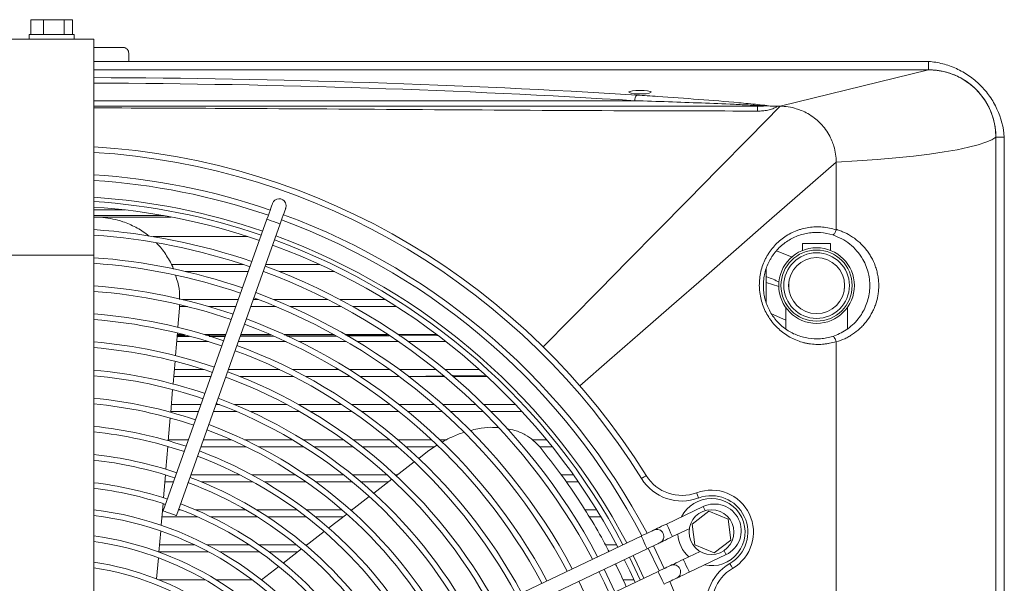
# Model space of a CAD drawing. Header units: millimetres. Extents: x -96593 to 66336, y -23969 to 7139.
# Tile 235 of 256: x -75329 to -75299, y -5250 to -5233. Entities that reach past the tile are written whole.
import ezdxf

# ---------------------------------------------------------------- set-up
doc = ezdxf.new("R2010")
doc.units = ezdxf.units.MM
doc.layers.add('mm_punktwstawienia', color=1, linetype='Continuous', lineweight=50)

# ---------------------------------------------------------------- blocks, each defined once
blk = doc.blocks.new('W_Z_TYLU')
at = {"color": 7, "linetype": 'Continuous', "lineweight": 13}
for p, q in [((313.643, 506.341), (313.643, 505.811)), ((313.643, 506.341), (314.092, 506.341)), ((314.092, 506.341), (314.092, 505.811)), ((314.092, 506.341), (314.838, 506.341)), ((314.838, 506.341), (314.838, 505.811)), ((314.838, 506.341), (315.133, 506.341)), ((315.133, 506.341), (315.133, 505.811)), ((313.588, 505.811), (313.588, 505.651)), ((315.188, 505.811), (313.588, 505.811)), ((315.188, 505.651), (315.188, 505.811)), ((315.888, 505.651), (312.888, 505.651)), ((315.888, 505.651), (315.888, 497.935)), ((315.888, 505.351), (316.938, 505.351)), ((317.138, 505.151), (317.138, 504.851)), ((317.138, 504.851), (315.888, 504.851)), ((345.688, 504.551), (345.688, 504.851)), ((315.888, 504.551), (345.688, 504.551)), ((345.688, 504.551), (340.388, 503.251)), ((335.466, 503.691), (335.31, 503.691)), ((315.888, 503.451), (335.201, 503.451)), ((340.388, 503.251), (340.282, 503.251)), ((348.088, 502.151), (348.088, 451.551)), ((348.388, 502.151), (348.088, 502.151)), ((348.088, 451.551), (348.088, 502.151)), ((348.388, 451.551), (348.388, 502.151)), ((342.388, 498.858), (342.388, 501.251)), ((315.888, 499.551), (317.005, 499.551)), ((315.888, 499.351), (318.374, 499.351)), ((316.215, 499.277), (315.888, 499.298)), ((318.656, 499.291), (315.888, 499.291)), ((322.071, 499.22), (318.371, 488.808)), ((318.842, 488.64), (322.542, 499.053)), ((321.393, 498.601), (318.015, 498.601)), ((341.188, 498.351), (341.188, 498.108)), ((341.188, 498.351), (342.188, 498.351)), ((342.188, 498.108), (342.188, 498.351)), ((340.818, 497.864), (340.257, 498.097)), ((312.888, 497.935), (315.888, 497.935)), ((315.888, 497.935), (315.888, 484.568)), ((318.654, 497.601), (321.234, 497.601)), ((322.026, 497.601), (323.957, 497.601)), ((321.407, 497.351), (319.17, 497.351)), ((321.95, 497.351), (321.938, 497.351)), ((324.482, 497.351), (322.51, 497.351)), ((339.888, 497.436), (339.888, 496.248)), ((340.341, 496.815), (339.888, 496.956)), ((340.693, 496.751), (340.693, 496.951)), ((342.683, 496.951), (342.683, 496.751)), ((319.053, 496.351), (321.052, 496.351)), ((321.582, 496.351), (321.769, 496.351)), ((322.317, 496.351), (324.246, 496.351)), ((324.682, 496.351), (326.299, 496.351)), ((318.893, 495.362), (318.951, 496.048)), ((318.951, 496.048), (318.952, 496.157)), ((319.233, 496.101), (318.951, 496.101)), ((320.963, 496.101), (319.996, 496.101)), ((322.399, 496.101), (321.493, 496.101)), ((324.726, 496.101), (322.906, 496.101)), ((326.699, 496.101), (325.142, 496.101)), ((342.788, 495.304), (342.788, 496.069)), ((340.083, 495.844), (340.588, 495.62)), ((340.588, 495.809), (340.588, 495.307)), ((318.808, 494.352), (318.876, 495.16)), ((319.986, 494.851), (318.85, 494.851)), ((319.293, 495.035), (318.865, 495.034)), ((318.869, 495.073), (319.151, 495.074)), ((318.871, 495.101), (319.107, 495.101)), ((319.852, 495.101), (320.607, 495.101)), ((319.891, 495.075), (320.598, 495.076)), ((320.584, 495.037), (320.013, 495.036)), ((322.757, 494.851), (321.049, 494.851)), ((322.314, 495.043), (321.116, 495.038)), ((321.13, 495.078), (322.216, 495.082)), ((321.138, 495.101), (322.196, 495.101)), ((322.692, 495.101), (324.471, 495.101)), ((322.692, 495.084), (324.464, 495.09)), ((324.539, 495.051), (322.78, 495.044)), ((324.911, 494.851), (323.221, 494.851)), ((324.879, 495.101), (326.403, 495.101)), ((326.775, 494.851), (325.302, 494.851)), ((326.123, 495.101), (326.17, 495.097)), ((326.315, 495.097), (326.353, 495.101)), ((326.315, 495.097), (326.378, 495.098)), ((326.437, 495.058), (326.319, 495.058)), ((326.738, 495.1), (327.001, 495.101)), ((326.763, 495.101), (328.138, 495.101)), ((328.179, 495.069), (326.795, 495.061)), ((328.464, 494.851), (327.124, 494.851)), ((342.388, 457.358), (342.388, 494.839)), ((318.722, 493.342), (318.791, 494.15)), ((318.765, 493.851), (319.832, 493.851)), ((320.694, 493.851), (322.532, 493.851)), ((322.985, 493.851), (324.637, 493.851)), ((325.019, 493.851), (326.46, 493.851)), ((326.802, 493.851), (328.115, 493.851)), ((328.431, 493.851), (329.657, 493.851)), ((320.074, 493.601), (318.744, 493.601)), ((323.035, 493.601), (321.115, 493.601)), ((325.04, 493.601), (323.463, 493.601)), ((326.805, 493.601), (325.408, 493.601)), ((326.581, 493.601), (326.773, 493.605)), ((327.111, 493.611), (328.367, 493.633)), ((328.419, 493.601), (327.137, 493.601)), ((328.663, 493.638), (329.85, 493.659)), ((329.931, 493.601), (328.728, 493.601)), ((318.637, 492.329), (318.705, 493.139)), ((319.63, 492.351), (318.639, 492.351)), ((318.66, 492.601), (319.719, 492.601)), ((320.997, 492.351), (320.161, 492.351)), ((320.25, 492.601), (320.377, 492.601)), ((320.919, 492.601), (322.789, 492.601)), ((323.241, 492.351), (321.492, 492.351)), ((323.206, 492.601), (324.745, 492.601)), ((325.116, 492.351), (323.638, 492.351)), ((325.105, 492.601), (326.47, 492.601)), ((326.789, 492.351), (325.463, 492.351)), ((326.796, 492.601), (328.051, 492.601)), ((328.334, 492.351), (327.107, 492.351)), ((328.354, 492.601), (329.533, 492.601)), ((329.789, 492.351), (328.631, 492.351)), ((329.82, 492.601), (330.943, 492.601)), ((331.177, 492.351), (330.071, 492.351)), ((318.551, 491.315), (318.62, 492.126)), ((318.554, 491.351), (319.275, 491.351)), ((319.806, 491.351), (320.79, 491.351)), ((321.27, 491.351), (322.972, 491.351)), ((323.358, 491.351), (324.799, 491.351)), ((325.138, 491.351), (326.433, 491.351)), ((326.744, 491.351), (327.945, 491.351)), ((328.236, 491.351), (328.487, 491.351)), ((331.537, 491.351), (332.048, 491.351)), ((318.465, 490.297), (318.534, 491.111)), ((318.568, 491.101), (318.533, 491.101)), ((321.328, 491.101), (319.717, 491.101)), ((323.381, 491.101), (321.774, 491.101)), ((325.138, 491.101), (323.75, 491.101)), ((326.728, 491.101), (325.467, 491.101)), ((328.06, 491.101), (327.031, 491.101)), ((327.803, 490.926), (327.488, 490.683)), ((328.14, 491.157), (327.803, 490.926)), ((332.25, 491.101), (331.797, 491.101)), ((327.328, 490.559), (326.687, 490.063)), ((318.379, 489.277), (318.448, 490.093)), ((319.361, 490.101), (321.094, 490.101)), ((321.526, 490.101), (323.087, 490.101)), ((323.446, 490.101), (324.798, 490.101)), ((325.119, 490.101), (326.349, 490.101)), ((326.526, 489.939), (325.884, 489.443)), ((326.646, 490.101), (326.736, 490.101)), ((332.567, 490.101), (333.004, 490.101)), ((318.742, 489.851), (318.428, 489.851)), ((321.566, 489.851), (319.718, 489.851)), ((323.456, 489.851), (321.972, 489.851)), ((325.109, 489.851), (323.801, 489.851)), ((326.413, 489.851), (325.42, 489.851)), ((333.18, 489.851), (332.746, 489.851)), ((325.724, 489.319), (325.08, 488.822)), ((318.296, 488.297), (318.362, 489.072)), ((318.343, 488.851), (318.387, 488.851)), ((318.917, 488.851), (318.985, 488.851)), ((319.517, 488.851), (321.304, 488.851)), ((321.696, 488.851), (323.136, 488.851)), ((323.471, 488.851), (324.743, 488.851)), ((325.047, 488.851), (325.119, 488.851)), ((333.416, 488.851), (333.834, 488.851)), ((337.64, 488.963), (336.33, 488.34)), ((319.591, 488.601), (318.322, 488.601)), ((321.721, 488.601), (320.067, 488.601)), ((323.469, 488.601), (322.092, 488.601)), ((324.796, 488.601), (323.793, 488.601)), ((324.919, 488.697), (324.275, 488.199)), ((333.986, 488.601), (333.574, 488.601)), ((337.837, 488.796), (337.242, 488.339)), ((338.531, 488.508), (337.837, 488.796)), ((338.628, 487.764), (338.531, 488.508)), ((336.545, 487.889), (337.144, 488.174)), ((337.242, 488.339), (337.339, 487.595)), ((318.216, 487.341), (318.279, 488.091)), ((324.113, 488.074), (323.467, 487.574)), ((335.427, 487.911), (325.494, 483.186)), ((338.033, 487.307), (338.628, 487.764)), ((318.238, 487.601), (319.478, 487.601)), ((319.929, 487.601), (321.428, 487.601)), ((321.787, 487.601), (323.121, 487.601)), ((323.305, 487.449), (322.656, 486.948)), ((323.435, 487.601), (323.502, 487.601)), ((325.708, 482.734), (335.642, 487.459)), ((334.15, 487.601), (334.552, 487.601)), ((335.683, 487.479), (336.07, 486.666)), ((336.061, 487.16), (335.864, 487.565)), ((337.339, 487.595), (338.033, 487.307)), ((318.134, 486.38), (318.198, 487.135)), ((319.975, 487.351), (318.216, 487.351)), ((321.796, 487.351), (320.389, 487.351)), ((323.178, 487.351), (322.138, 487.351)), ((335.203, 486.752), (335.006, 487.157)), ((336.251, 486.752), (336.061, 487.16)), ((337.531, 487.361), (336.932, 487.076)), ((337.146, 486.624), (338.456, 487.247)), ((322.494, 486.822), (321.878, 486.347)), ((334.3, 486.323), (334.103, 486.727)), ((335.389, 486.351), (335.203, 486.752)), ((336.029, 486.646), (326.095, 481.922)), ((318.206, 486.351), (319.866, 486.351)), ((320.256, 486.351), (321.545, 486.351)), ((321.872, 486.351), (321.885, 486.351)), ((333.397, 485.893), (333.2, 486.298)), ((334.49, 485.914), (334.3, 486.323)), ((334.776, 486.351), (335.17, 486.351))]:
    blk.add_line(p, q, dxfattribs=at)
at = {"color": 7, "linetype": 'Continuous', "lineweight": 13, "flags": 128}
for points in [[(331.93, 494.664), (332.915, 495.664), (333.926, 496.69), (334.961, 497.741), (336.017, 498.813), (337.09, 499.903), (338.179, 501.009), (339.279, 502.126), (340.388, 503.251)], [(342.388, 501.251), (343.136, 501.298), (343.848, 501.351), (344.518, 501.41), (345.144, 501.476), (345.72, 501.546), (346.242, 501.622), (346.707, 501.702), (347.113, 501.786), (347.456, 501.874), (347.734, 501.965), (347.945, 502.057), (348.088, 502.151)], [(333.236, 493.276), (334.301, 494.204), (335.395, 495.158), (336.515, 496.134), (337.658, 497.13), (338.82, 498.142), (339.998, 499.169), (341.188, 500.206), (342.388, 501.251)], [(322.272, 499.785), (322.268, 499.775), (322.257, 499.742), (322.238, 499.69), (322.213, 499.62), (322.183, 499.534), (322.148, 499.436), (322.11, 499.33), (322.071, 499.22)], [(322.743, 499.618), (322.757, 499.715), (322.733, 499.809)], [(322.542, 499.053), (322.581, 499.163), (322.619, 499.269), (322.654, 499.367), (322.684, 499.452), (322.709, 499.523), (322.728, 499.575), (322.739, 499.607), (322.743, 499.618)], [(322.473, 499.077), (322.397, 499.104), (322.307, 499.136), (322.216, 499.168), (322.14, 499.196), (322.089, 499.214), (322.071, 499.22)], [(322.542, 499.053), (322.524, 499.059), (322.473, 499.077)], [(335.439, 489.962), (335.472, 489.983), (335.504, 490.002), (335.533, 490.021), (335.559, 490.037), (335.58, 490.05), (335.596, 490.06), (335.606, 490.066), (335.609, 490.068)], [(337.479, 489.269), (337.465, 489.305), (337.452, 489.34), (337.44, 489.373), (337.429, 489.401), (337.42, 489.425), (337.414, 489.442), (337.41, 489.452), (337.408, 489.456)], [(337.708, 488.819), (337.706, 488.824), (337.671, 488.897), (337.648, 488.946), (337.64, 488.963)], [(318.773, 488.665), (318.697, 488.692), (318.607, 488.724), (318.516, 488.756), (318.44, 488.783), (318.389, 488.802), (318.371, 488.808)], [(318.842, 488.64), (318.824, 488.647), (318.773, 488.665)], [(335.879, 488.126), (335.87, 488.121), (335.844, 488.109), (335.803, 488.089), (335.746, 488.063), (335.678, 488.03), (335.6, 487.993), (335.515, 487.953), (335.427, 487.911)], [(336.33, 488.34), (336.242, 488.298), (336.157, 488.258), (336.079, 488.221), (336.011, 488.188), (335.955, 488.162), (335.913, 488.142), (335.887, 488.13), (335.879, 488.126)], [(336.545, 487.889), (336.537, 487.906), (336.514, 487.955), (336.479, 488.028), (336.438, 488.115), (336.397, 488.201), (336.362, 488.274), (336.338, 488.323), (336.33, 488.34)], [(335.642, 487.459), (335.634, 487.476), (335.611, 487.525), (335.576, 487.599), (335.535, 487.685), (335.494, 487.771), (335.459, 487.845), (335.435, 487.894), (335.427, 487.911)], [(336.094, 487.674), (336.102, 487.678), (336.128, 487.69), (336.17, 487.71), (336.226, 487.737), (336.294, 487.769), (336.372, 487.807), (336.457, 487.847), (336.545, 487.889)], [(335.642, 487.459), (335.73, 487.501), (335.815, 487.541), (335.893, 487.579), (335.961, 487.611), (336.017, 487.638), (336.059, 487.658), (336.085, 487.67), (336.094, 487.674)], [(334.826, 487.071), (335.023, 486.666), (335.212, 486.258)], [(335.141, 487.221), (335.29, 486.918), (335.528, 486.408)], [(336.932, 487.076), (336.844, 487.034), (336.759, 486.994), (336.681, 486.957), (336.612, 486.924), (336.556, 486.897), (336.514, 486.878), (336.489, 486.865), (336.48, 486.861)], [(336.932, 487.076), (336.94, 487.059), (336.963, 487.01), (336.998, 486.937), (337.039, 486.85), (337.08, 486.764), (337.115, 486.691), (337.138, 486.642), (337.146, 486.624)], [(338.387, 487.392), (338.39, 487.387), (338.424, 487.313), (338.448, 487.264), (338.456, 487.247)], [(336.48, 486.861), (336.471, 486.857), (336.446, 486.845), (336.404, 486.825), (336.348, 486.798), (336.279, 486.766), (336.201, 486.729), (336.117, 486.688), (336.029, 486.646)], [(338.692, 486.757), (338.69, 486.76), (338.685, 486.77), (338.675, 486.786), (338.663, 486.807), (338.647, 486.834), (338.63, 486.863), (338.611, 486.896), (338.591, 486.929)], [(333.922, 486.641), (334.12, 486.237), (334.309, 485.829)], [(336.029, 486.646), (336.037, 486.629), (336.06, 486.58), (336.095, 486.507), (336.136, 486.421), (336.177, 486.334), (336.212, 486.261), (336.235, 486.212), (336.243, 486.195)], [(336.243, 486.195), (336.331, 486.237), (336.416, 486.277), (336.494, 486.314), (336.563, 486.347), (336.619, 486.374), (336.66, 486.393), (336.686, 486.406), (336.695, 486.41)], [(336.695, 486.41), (336.704, 486.414), (336.729, 486.426), (336.771, 486.446), (336.827, 486.473), (336.896, 486.505), (336.974, 486.542), (337.058, 486.583), (337.146, 486.624)]]:
    blk.add_lwpolyline(points, dxfattribs=at)
at = {"color": 7, "linetype": 'Continuous', "lineweight": 13}
for centre, radius in [((341.688, 496.851), 1.35), ((341.688, 496.851), 1.27), ((341.688, 496.851), 1.17), ((341.688, 496.851), 1), ((337.935, 488.051), 0.8)]:
    blk.add_circle(centre, radius, dxfattribs=at)
for centre, radius, start, end in [((345.688, 502.151), 2.4, 0, 90), ((335.452, 503.472), 0.252, 135.3582, 184.6836), ((315.138, 503.119), 24.445, 359.9097, 0.3102), ((314.388, 476.851), 25, 31.9142, 86.5602), ((314.388, 476.851), 24.8, 31.9142, 86.5324), ((314.388, 476.851), 24, 71.0346, 86.4167), ((314.388, 476.851), 23.8, 71.0396, 86.3865), ((314.388, 476.851), 23.2, 71.0552, 86.2929), ((314.388, 476.851), 23.05, 71.0592, 86.2688), ((322.507, 499.702), 0.25, 25.4377, 160.4377), ((314.388, 476.851), 22.85, 71.0646, 86.2361), ((314.388, 476.851), 24, 27.7063, 69.8409), ((314.388, 476.851), 23.8, 27.7254, 69.8359), ((314.388, 476.851), 22.05, 71.0874, 86.0994), ((314.388, 476.851), 21.85, 71.0933, 86.0636), ((314.388, 476.851), 23.05, 27.7989, 69.8163), ((314.388, 476.851), 23.2, 27.7846, 69.8203), ((314.388, 476.851), 22.85, 27.8205, 69.8109), ((314.388, 476.851), 21.05, 71.1182, 85.9138), ((314.388, 476.851), 20.85, 71.1248, 85.8745), ((314.388, 476.851), 21.85, 27.9296, 69.7514), ((314.388, 476.851), 22.05, 27.907, 69.7881), ((314.388, 476.851), 20.05, 71.1522, 85.7096), ((314.388, 476.851), 19.85, 71.1594, 85.6663), ((314.388, 476.851), 21.05, 28.0244, 69.7573), ((314.388, 476.851), 20.85, 28.0492, 69.7507), ((314.388, 476.851), 19.05, 71.1897, 85.4839), ((314.388, 476.851), 18.85, 71.1976, 85.4359), ((314.388, 476.851), 20.05, 28.1535, 69.7233), ((314.388, 476.851), 19.85, 28.1809, 69.7161), ((314.388, 476.851), 18.05, 71.2313, 85.2332), ((325.898, 495.051), 0.276, 1.2489, 9.5192), ((326.237, 496.162), 1.068, 266.3837, 274.1765), ((326.047, 495.052), 0.272, 1.2603, 9.6377), ((314.388, 476.851), 17.85, 71.2402, 85.1796), ((314.388, 476.851), 18.85, 28.3265, 69.6779), ((314.388, 476.851), 19.05, 28.2962, 69.6858), ((314.388, 476.851), 17.05, 71.2779, 84.9529), ((314.388, 476.851), 18.05, 28.4546, 69.6442), ((314.388, 476.851), 16.85, 71.2878, 84.8928), ((314.388, 476.851), 17.85, 28.4885, 69.6353), ((314.388, 476.851), 16.05, 71.3302, 84.6376), ((314.388, 476.851), 17.05, 28.6318, 69.5976), ((314.388, 476.851), 15.85, 71.3415, 84.5697), ((314.388, 476.851), 16.85, 28.6697, 69.5877), ((314.388, 476.851), 15.05, 71.3895, 84.2801), ((314.388, 476.851), 15.85, 28.8739, 69.534), ((314.388, 476.851), 16.05, 28.831, 69.5453), ((314.388, 476.851), 14.85, 71.4023, 84.2028), ((314.388, 476.851), 15.05, 29.0567, 69.486), ((314.388, 476.851), 14.05, 71.4573, 83.8715), ((314.388, 476.851), 13.85, 71.472, 83.7826), ((314.388, 476.851), 14.85, 29.1056, 69.4732), ((314.388, 476.851), 14.05, 29.3147, 69.4182), ((336.882, 490.861), 1.7, 211.9142, 290.5448), ((336.882, 490.861), 1.5, 211.9142, 290.5448), ((314.388, 476.851), 13.05, 71.5354, 83.3999), ((314.388, 476.851), 12.85, 71.5525, 83.2967), ((314.388, 476.851), 13.85, 29.3708, 69.47), ((337.935, 488.051), 1.5, 300.3307, 110.5448), ((337.935, 488.051), 1.2, 90, 153.0962), ((337.935, 488.051), 1.3, 300.3307, 110.5448), ((337.935, 488.051), 1.2, 257.7793, 90), ((314.388, 476.851), 12.094, 29.943, 82.8754), ((314.388, 476.851), 12.85, 29.6774, 69.323), ((314.388, 476.851), 13.05, 29.6123, 69.3401), ((338.048, 488.105), 0.95, 25.4377, 115.4377), ((314.388, 476.851), 11.894, 30.0189, 82.755), ((338.048, 488.105), 0.95, 295.4377, 25.4377), ((335.986, 487.9), 0.25, 295.4377, 115.4377), ((314.388, 476.851), 11.166, 30.3182, 82.28), ((337.935, 488.051), 1.2, 183.4134, 227.4621), ((314.388, 476.851), 10.966, 30.4074, 82.1383), ((314.388, 476.851), 10.239, 30.7616, 81.5756), ((314.388, 476.851), 10.039, 30.868, 81.4065), ((336.587, 486.635), 0.25, 295.4377, 115.4377), ((339.45, 485.462), 1.7, 120.3307, 198.9613), ((339.45, 485.462), 1.5, 120.3307, 198.9613), ((314.388, 476.851), 24, 341.0346, 23.1692)]:
    blk.add_arc(centre, radius, start, end, dxfattribs=at)
for centre, major_axis, ratio, start_param, end_param in [((314.388, 494.821), (58.2, 0), 0.1625, 1.203761, 1.54502), ((314.388, 494.624), (58, 0), 0.16306, 1.203761, 1.544931), ((335.388, 503.755), (0.4, 0), 0.1625, 4.908821, 10.799142)]:
    blk.add_ellipse(centre, major_axis=major_axis, ratio=ratio, start_param=start_param, end_param=end_param, dxfattribs=at)
for points, knots in [([(317.138, 505.151), (317.138, 505.174), (317.134, 505.196), (317.119, 505.24), (317.107, 505.261), (317.083, 505.29), (317.073, 505.299), (317.052, 505.316), (317.04, 505.324), (317.014, 505.337), (317, 505.342), (316.97, 505.349), (316.954, 505.351), (316.938, 505.351)], [0, 0, 0, 0, 0.25, 0.25, 0.5, 0.5, 0.625, 0.625, 0.75, 0.75, 0.875, 0.875, 1, 1, 1, 1]), ([(348.388, 502.151), (348.363, 502.496), (348.23, 503.006), (347.877, 503.616), (347.54, 504.015), (347.133, 504.353), (346.683, 504.61), (346.192, 504.784), (345.858, 504.839), (345.688, 504.851)], [0, 0, 0, 0, 0.25, 0.375, 0.5, 0.625, 0.75, 0.875, 1, 1, 1, 1]), ([(345.688, 504.551), (345.704, 504.551), (345.735, 504.551), (345.782, 504.55), (345.829, 504.547), (345.876, 504.544), (345.923, 504.54), (345.97, 504.535), (346.016, 504.529), (346.063, 504.522), (346.11, 504.514), (346.218, 504.494), (346.386, 504.452), (346.608, 504.372), (346.821, 504.272), (347.09, 504.11), (347.396, 503.86), (347.646, 503.554), (347.808, 503.285), (347.909, 503.071), (347.988, 502.849), (348.034, 502.666), (348.059, 502.527), (348.072, 502.433), (348.081, 502.34), (348.087, 502.246), (348.087, 502.183), (348.088, 502.151)], [0, 0, 0, 0, 0.012521, 0.025026, 0.03752, 0.050008, 0.062494, 0.074984, 0.087481, 0.099992, 0.112521, 0.125072, 0.187649, 0.250099, 0.312511, 0.375131, 0.500003, 0.624875, 0.68748, 0.749907, 0.812342, 0.874933, 0.900008, 0.925013, 0.949988, 0.97497, 1, 1, 1, 1]), ([(335.273, 503.649), (335.521, 503.633), (336.265, 503.586), (337.487, 503.499), (338.685, 503.403), (339.479, 503.325), (339.843, 503.287), (339.949, 503.267), (339.968, 503.263)], [0, 0, 0, 0, 0.1510263, 0.4536833, 0.7561941, 0.9072997, 0.98295, 1, 1, 1, 1]), ([(315.888, 503.251), (317.665, 503.251), (323.995, 503.251), (331.894, 503.251), (338.015, 503.251), (339.583, 503.251)], [0, 0, 0, 0, 0.224954, 0.801465, 1, 1, 1, 1]), ([(339.869, 503.265), (339.824, 503.268), (339.779, 503.27), (339.688, 503.276), (339.641, 503.278), (339.502, 503.286), (339.408, 503.291), (339.125, 503.304), (338.934, 503.313), (338.359, 503.338), (337.97, 503.354), (337.189, 503.384), (336.795, 503.398), (336.002, 503.426), (335.602, 503.439), (335.201, 503.451)], [0, 0, 0, 0, 0.03125, 0.03125, 0.0625, 0.0625, 0.125, 0.125, 0.25, 0.25, 0.5, 0.5, 0.75, 0.75, 1, 1, 1, 1]), ([(340.282, 503.251), (340.257, 503.233), (340.231, 503.216), (340.177, 503.188), (340.15, 503.176), (340.093, 503.154), (340.064, 503.145), (340.005, 503.128), (339.975, 503.121), (339.886, 503.102), (339.826, 503.094), (339.706, 503.083), (339.645, 503.081), (339.584, 503.081)], [0, 0, 0, 0, 0.125, 0.125, 0.25, 0.25, 0.375, 0.375, 0.5, 0.5, 0.75, 0.75, 1, 1, 1, 1]), ([(339.869, 503.265), (339.869, 503.265), (339.871, 503.265), (339.887, 503.265), (339.92, 503.265), (339.951, 503.264), (339.968, 503.263)], [0, 0, 0, 0, 0.009446, 0.064272, 0.483962, 1, 1, 1, 1]), ([(339.968, 503.263), (340.057, 503.258), (340.159, 503.252), (340.267, 503.252), (340.282, 503.251)], [0, 0, 0, 0, 0.862276, 1, 1, 1, 1]), ([(339.584, 503.081), (338.016, 503.084), (331.894, 503.095), (323.996, 503.165), (317.665, 503.187), (315.888, 503.194)], [0, 0, 0, 0, 0.198524, 0.775011, 1, 1, 1, 1]), ([(341.375, 502.991), (341.303, 503.031), (341.169, 503.097), (341.029, 503.147), (340.965, 503.166)], [0.6713046, 0.6713046, 0.6713046, 0.6713046, 0.75, 0.8136164, 0.8136164, 0.8136164, 0.8136164]), ([(341.966, 502.48), (341.915, 502.545), (341.806, 502.669), (341.682, 502.779), (341.616, 502.83)], [0.4211761, 0.4211761, 0.4211761, 0.4211761, 0.5, 0.5788239, 0.5788239, 0.5788239, 0.5788239]), ([(342.303, 501.829), (342.283, 501.893), (342.233, 502.033), (342.168, 502.167), (342.127, 502.239)], [0.1863836, 0.1863836, 0.1863836, 0.1863836, 0.25, 0.3286954, 0.3286954, 0.3286954, 0.3286954]), ([(317.852, 498.618), (317.837, 498.633), (317.701, 498.76), (317.391, 498.94), (316.975, 499.126), (316.577, 499.235), (316.335, 499.263), (316.215, 499.277)], [0, 0, 0, 0, 0.034553, 0.313479, 0.592383, 0.796188, 1, 1, 1, 1]), ([(342.385, 494.856), (342.306, 494.829), (342.227, 494.808), (342.106, 494.783), (342.065, 494.776), (341.984, 494.765), (341.942, 494.76), (341.738, 494.744), (341.576, 494.751), (341.376, 494.783), (341.336, 494.79), (341.257, 494.808), (341.217, 494.818), (341.1, 494.852), (341.023, 494.878), (340.875, 494.94), (340.802, 494.976), (340.66, 495.055), (340.591, 495.099), (340.392, 495.243), (340.272, 495.353), (340.137, 495.509), (340.111, 495.541), (340.06, 495.607), (340.036, 495.64), (339.966, 495.743), (339.923, 495.814), (339.847, 495.961), (339.813, 496.037), (339.753, 496.193), (339.728, 496.274), (339.687, 496.437), (339.672, 496.519), (339.656, 496.645), (339.652, 496.687), (339.646, 496.77), (339.645, 496.812), (339.644, 496.937), (339.648, 497.02), (339.667, 497.185), (339.681, 497.267), (339.739, 497.512), (339.796, 497.667), (339.889, 497.851), (339.909, 497.888), (339.951, 497.959), (339.973, 497.994), (340.042, 498.098), (340.091, 498.163), (340.198, 498.287), (340.255, 498.346), (340.375, 498.458), (340.44, 498.51), (340.639, 498.654), (340.782, 498.734), (340.972, 498.811), (341.011, 498.826), (341.089, 498.853), (341.128, 498.865), (341.247, 498.897), (341.327, 498.914), (341.488, 498.939), (341.57, 498.946), (341.694, 498.95), (341.736, 498.95), (341.819, 498.948), (341.86, 498.945), (342.065, 498.927), (342.227, 498.893), (342.385, 498.839)], [0, 0, 0, 0, 0.03125, 0.03125, 0.046875, 0.046875, 0.0625, 0.0625, 0.125, 0.125, 0.140625, 0.140625, 0.15625, 0.15625, 0.1875, 0.1875, 0.21875, 0.21875, 0.25, 0.25, 0.3125, 0.3125, 0.328125, 0.328125, 0.34375, 0.34375, 0.375, 0.375, 0.40625, 0.40625, 0.4375, 0.4375, 0.46875, 0.46875, 0.484375, 0.484375, 0.5, 0.5, 0.53125, 0.53125, 0.5625, 0.5625, 0.625, 0.625, 0.640625, 0.640625, 0.65625, 0.65625, 0.6875, 0.6875, 0.71875, 0.71875, 0.75, 0.75, 0.8125, 0.8125, 0.828125, 0.828125, 0.84375, 0.84375, 0.875, 0.875, 0.90625, 0.90625, 0.921875, 0.921875, 0.9375, 0.9375, 1, 1, 1, 1]), ([(342.267, 498.658), (342.123, 498.704), (341.976, 498.733), (341.753, 498.749), (341.677, 498.75), (341.528, 498.743), (341.454, 498.736), (341.309, 498.712), (341.237, 498.696), (341.094, 498.655), (341.023, 498.63), (340.818, 498.544), (340.69, 498.472), (340.51, 498.342), (340.452, 498.294), (340.343, 498.193), (340.292, 498.14), (340.196, 498.028), (340.151, 497.969), (340.089, 497.876), (340.069, 497.844), (340.031, 497.779), (340.013, 497.746), (339.928, 497.58), (339.876, 497.44), (339.823, 497.219), (339.809, 497.144), (339.792, 496.995), (339.788, 496.92), (339.788, 496.807), (339.789, 496.769), (339.794, 496.693), (339.797, 496.655), (339.811, 496.541), (339.825, 496.466), (339.862, 496.318), (339.885, 496.245), (339.938, 496.103), (339.969, 496.035), (340.039, 495.902), (340.077, 495.838), (340.141, 495.745), (340.163, 495.715), (340.209, 495.655), (340.233, 495.626), (340.355, 495.486), (340.464, 495.388), (340.644, 495.259), (340.707, 495.22), (340.835, 495.149), (340.901, 495.118), (341.035, 495.063), (341.104, 495.039), (341.244, 495), (341.317, 494.984), (341.533, 494.949), (341.678, 494.943), (341.863, 494.956), (341.9, 494.96), (341.974, 494.97), (342.01, 494.976), (342.12, 494.997), (342.192, 495.015), (342.264, 495.038)], [0, 0, 0, 0, 0.0625, 0.0625, 0.09375, 0.09375, 0.125, 0.125, 0.15625, 0.15625, 0.1875, 0.1875, 0.25, 0.25, 0.28125, 0.28125, 0.3125, 0.3125, 0.34375, 0.34375, 0.359375, 0.359375, 0.375, 0.375, 0.4375, 0.4375, 0.46875, 0.46875, 0.5, 0.5, 0.515625, 0.515625, 0.53125, 0.53125, 0.5625, 0.5625, 0.59375, 0.59375, 0.625, 0.625, 0.65625, 0.65625, 0.671875, 0.671875, 0.6875, 0.6875, 0.75, 0.75, 0.78125, 0.78125, 0.8125, 0.8125, 0.84375, 0.84375, 0.875, 0.875, 0.9375, 0.9375, 0.953125, 0.953125, 0.96875, 0.96875, 1, 1, 1, 1]), ([(342.264, 495.038), (342.347, 495.068), (342.513, 495.129), (342.751, 495.266), (342.975, 495.441), (343.169, 495.647), (343.324, 495.872), (343.443, 496.105), (343.528, 496.355), (343.58, 496.615), (343.593, 496.883), (343.574, 497.1), (343.533, 497.318), (343.466, 497.536), (343.332, 497.819), (343.138, 498.094), (342.88, 498.341), (342.589, 498.536), (342.374, 498.617), (342.267, 498.658)], [0, 0, 0, 0, 0.058183, 0.116366, 0.180108, 0.243822, 0.297889, 0.351919, 0.403692, 0.455429, 0.507089, 0.558752, 0.581257, 0.637506, 0.693811, 0.771377, 0.849039, 0.924517, 1, 1, 1, 1]), ([(342.385, 498.839), (342.378, 498.818), (342.364, 498.775), (342.336, 498.72), (342.309, 498.679), (342.285, 498.659), (342.272, 498.657), (342.267, 498.658), (342.267, 498.658)], [0, 0, 0, 0, 0.205702, 0.411387, 0.61788, 0.826857, 0.995176, 1, 1, 1, 1]), ([(342.388, 498.858), (342.401, 498.854), (342.414, 498.85), (342.44, 498.842), (342.478, 498.829), (342.516, 498.815), (342.592, 498.786), (342.641, 498.765), (342.787, 498.697), (342.88, 498.645), (343.059, 498.525), (343.146, 498.457), (343.306, 498.31), (343.381, 498.231), (343.484, 498.102), (343.517, 498.057), (343.58, 497.965), (343.61, 497.916), (343.694, 497.767), (343.742, 497.662), (343.802, 497.498), (343.819, 497.443), (343.85, 497.328), (343.863, 497.27), (343.885, 497.151), (343.893, 497.092), (343.903, 496.972), (343.906, 496.913), (343.906, 496.793), (343.904, 496.733), (343.893, 496.614), (343.886, 496.553), (343.855, 496.377), (343.825, 496.263), (343.766, 496.098), (343.744, 496.044), (343.695, 495.938), (343.669, 495.887), (343.586, 495.738), (343.523, 495.645), (343.419, 495.514), (343.383, 495.472), (343.308, 495.391), (343.269, 495.353), (343.148, 495.242), (343.063, 495.175), (342.928, 495.084), (342.881, 495.056), (342.787, 495.003), (342.739, 494.978), (342.593, 494.909), (342.492, 494.87), (342.388, 494.839)], [0, 0, 0, 0, 0.007812, 0.007812, 0.015625, 0.03125, 0.03125, 0.0625, 0.0625, 0.125, 0.125, 0.1875, 0.1875, 0.25, 0.25, 0.28125, 0.28125, 0.3125, 0.3125, 0.375, 0.375, 0.40625, 0.40625, 0.4375, 0.4375, 0.46875, 0.46875, 0.5, 0.5, 0.53125, 0.53125, 0.5625, 0.5625, 0.625, 0.625, 0.65625, 0.65625, 0.6875, 0.6875, 0.75, 0.75, 0.78125, 0.78125, 0.8125, 0.8125, 0.875, 0.875, 0.90625, 0.90625, 0.9375, 0.9375, 1, 1, 1, 1]), ([(318.737, 497.434), (318.734, 497.442), (318.68, 497.612), (318.495, 497.911), (318.291, 498.217), (318.146, 498.347), (318.128, 498.364)], [0, 0, 0, 0, 0.022367, 0.479649, 0.93432, 1, 1, 1, 1]), ([(318.953, 496.351), (318.954, 496.405), (318.958, 496.614), (318.913, 496.909), (318.835, 497.136), (318.806, 497.217)], [0, 0, 0, 0, 0.182788, 0.708561, 1, 1, 1, 1]), ([(339.888, 497.167), (339.896, 497.164), (340.059, 497.117), (340.212, 497.043), (340.358, 496.974)], [0, 0, 0, 0, 0.050475, 1, 1, 1, 1]), ([(340.594, 496.089), (340.594, 496.054), (340.593, 495.956), (340.585, 495.856), (340.588, 495.811), (340.588, 495.809)], [0, 0, 0, 0, 0.338695, 0.96601, 1, 1, 1, 1]), ([(324.861, 495.092), (325.244, 495.093), (325.681, 495.094), (326.117, 495.096), (326.17, 495.097)], [0, 0, 0, 0, 0.8779969, 1, 1, 1, 1]), ([(326.174, 495.057), (326.121, 495.057), (325.706, 495.055), (325.292, 495.053), (324.931, 495.052)], [0, 0, 0, 0, 0.128501, 1, 1, 1, 1]), ([(326.319, 495.058), (326.3, 495.058), (326.262, 495.059), (326.213, 495.058), (326.184, 495.057), (326.174, 495.057)], [0, 0, 0, 0, 0.394939, 0.788834, 1, 1, 1, 1]), ([(342.385, 494.856), (342.381, 494.869), (342.377, 494.882), (342.368, 494.907), (342.363, 494.92), (342.352, 494.943), (342.347, 494.954), (342.336, 494.974), (342.33, 494.984), (342.313, 495.009), (342.302, 495.022), (342.281, 495.038), (342.272, 495.04), (342.264, 495.038)], [0, 0, 0, 0, 0.125, 0.125, 0.25, 0.25, 0.375, 0.375, 0.5, 0.5, 0.75, 0.75, 1, 1, 1, 1]), ([(330.32, 491.78), (330.235, 491.786), (330.002, 491.801), (329.663, 491.764), (329.415, 491.698), (329.324, 491.673)], [0, 0, 0, 0, 0.269367, 0.731189, 1, 1, 1, 1]), ([(331.817, 491.081), (331.74, 491.166), (331.585, 491.335), (331.283, 491.537), (330.966, 491.682), (330.728, 491.726), (330.63, 491.745)], [0, 0, 0, 0, 0.253658, 0.507316, 0.79749, 1, 1, 1, 1]), ([(329.1, 491.613), (328.954, 491.562), (328.683, 491.468), (328.428, 491.325), (328.311, 491.259)], [0, 0, 0, 0, 0.541031, 1, 1, 1, 1]), ([(334.28, 487.351), (334.211, 487.485), (333.977, 487.941), (333.544, 488.665), (332.987, 489.526), (332.409, 490.337), (332.014, 490.833), (331.817, 491.081)], [0, 0, 0, 0, 0.0932633, 0.3176913, 0.5421347, 0.771061, 1, 1, 1, 1]), ([(334.892, 486.101), (334.79, 486.334), (334.667, 486.614), (334.53, 486.874), (334.506, 486.919)], [0, 0, 0, 0, 0.829037, 1, 1, 1, 1])]:
    blk.add_open_spline(points, degree=3, knots=knots, dxfattribs=at)
for points in [[(345.688, 504.851), (336.234, 504.851), (326.69, 504.851), (317.138, 504.851)], [(339.583, 503.251), (339.679, 503.251), (339.774, 503.255), (339.869, 503.265)], [(340.965, 503.166), (340.778, 503.223), (340.583, 503.251), (340.388, 503.251)], [(341.616, 502.83), (341.54, 502.889), (341.459, 502.943), (341.375, 502.991)], [(342.127, 502.239), (342.079, 502.323), (342.025, 502.404), (341.966, 502.48)], [(342.388, 501.251), (342.388, 501.447), (342.359, 501.642), (342.303, 501.829)], [(342.385, 498.839), (342.387, 498.845), (342.388, 498.851), (342.388, 498.858)], [(342.388, 494.839), (342.388, 494.845), (342.387, 494.851), (342.385, 494.856)]]:
    blk.add_open_spline(points, degree=3, dxfattribs=at)
blk = doc.blocks.new('A$C2E197AD3')
at = {"color": 252, "lineweight": 13, "xscale": 0.8500000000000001, "yscale": 0.8500000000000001, "zscale": 0.8500000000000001}
blk.add_blockref('W_Z_TYLU', (1233.613, 1496.992), dxfattribs=at)

msp = doc.modelspace()

# ---------------------------------------------------------------- block references
at = {"layer": 'mm_punktwstawienia', "lineweight": 60}
msp.add_blockref('A$C2E197AD3', (-76828.964, -7160.741), dxfattribs=at)

doc.saveas('drawing.dxf')
